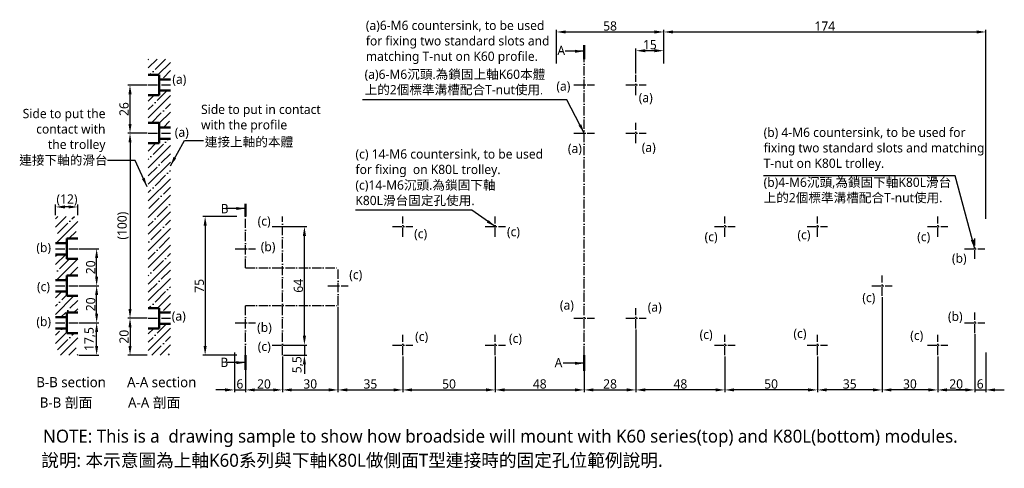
# Model space of a CAD drawing. Header units: millimetres. Extents: x 290 to 822, y 200 to 442.
import ezdxf

# ---------------------------------------------------------------- set-up
doc = ezdxf.new("R2010")
doc.units = ezdxf.units.MM
doc.linetypes.add('中心線5', pattern=[7.2, 5, -1, 0.2, -1])
doc.layers.get('Defpoints').update_dxf_attribs({"color": 1})
doc.layers.add('中心線', color=5, linetype='中心線5')
doc.layers.add('標註線', color=3, linetype='Continuous')
doc.styles.get("Standard").update_dxf_attribs({"font": 'msjh.ttf'})
doc.dimstyles.new('ISO-25', dxfattribs={"dimtxt": 5, "dimasz": 5, "dimexe": 1.25, "dimexo": 0.625, "dimtad": 1, "dimdec": 8, "dimtxsty": 'Standard', "dimcen": 2.5, "dimadec": 0, "dimazin": 0, "dimtfac": 1, "dimtdec": 8, "dimtmove": 0, "dimatfit": 3, "dimfxl": 0, "dimarcsym": 0})
pattern_1 = [(45, (51.322, 0), (-4.49013, 4.49013), []), (45, (55.8124, 0), (-4.49013, 4.49013), [7.9375, -1.5875, 0, -1.5875])]

# ---------------------------------------------------------------- blocks, each defined once
blk = doc.blocks.new('*D1')
at = {"layer": 'Defpoints', "color": 0}
for p in [(321.63, 278.39), (331.81, 278.39), (321.63, 260.89)]:
    blk.add_point(p, dxfattribs=at)
at = {"layer": '標註線', "color": 0, "lineweight": -2}
for p, q in [((322.25, 278.39), (333.06, 278.39)), ((331.81, 265.89), (331.81, 273.39)), ((322.25, 260.89), (333.06, 260.89))]:
    blk.add_line(p, q, dxfattribs=at)
at = {"layer": '標註線', "color": 0}
for points in [[(330.98, 273.39), (332.64, 273.39), (331.81, 278.39)], [(330.98, 265.89), (332.64, 265.89), (331.81, 260.89)]]:
    blk.add_solid(points, dxfattribs=at)
at = {"layer": '標註線', "color": 0, "insert": (328.17, 269.64), "char_height": 5, "attachment_point": 5, "rotation": 90}
blk.add_mtext('17,5', dxfattribs=at)
blk = doc.blocks.new('*D2')
at = {"layer": 'Defpoints', "color": 0}
for p in [(309.63, 341), (309.63, 335.89), (321.63, 335.89)]:
    blk.add_point(p, dxfattribs=at)
at = {"layer": '標註線', "color": 0, "lineweight": -2}
for p, q in [((309.63, 336.52), (309.63, 342.25)), ((316.63, 341), (314.63, 341)), ((321.63, 336.52), (321.63, 342.25))]:
    blk.add_line(p, q, dxfattribs=at)
at = {"layer": '標註線', "color": 0}
for points in [[(314.63, 341.84), (314.63, 340.17), (309.63, 341)], [(316.63, 341.84), (316.63, 340.17), (321.63, 341)]]:
    blk.add_solid(points, dxfattribs=at)
at = {"layer": '標註線', "color": 0, "insert": (315.77, 344.75), "char_height": 5, "attachment_point": 5}
blk.add_mtext('(12)', dxfattribs=at)
blk = doc.blocks.new('*D3')
at = {"layer": 'Defpoints', "color": 0}
for p in [(349.84, 406.89), (359.67, 406.89), (359.67, 380.89)]:
    blk.add_point(p, dxfattribs=at)
at = {"layer": '標註線', "color": 0, "lineweight": -2}
for p, q in [((359.04, 406.89), (348.59, 406.89)), ((349.84, 385.89), (349.84, 401.89)), ((359.04, 380.89), (348.59, 380.89))]:
    blk.add_line(p, q, dxfattribs=at)
at = {"layer": '標註線', "color": 0}
for points in [[(349.01, 401.89), (350.68, 401.89), (349.84, 406.89)], [(349.01, 385.89), (350.68, 385.89), (349.84, 380.89)]]:
    blk.add_solid(points, dxfattribs=at)
at = {"layer": '標註線', "color": 0, "insert": (346.64, 393.89), "char_height": 5, "attachment_point": 5, "rotation": 90}
blk.add_mtext('26', dxfattribs=at)
blk = doc.blocks.new('*D4')
at = {"layer": 'Defpoints', "color": 0}
for p in [(638.21, 435.54), (812.21, 435.54), (812.21, 333.89)]:
    blk.add_point(p, dxfattribs=at)
at = {"layer": '標註線', "color": 0, "lineweight": -2}
for p, q in [((638.21, 436.17), (638.21, 436.79)), ((812.21, 334.52), (812.21, 436.79)), ((643.21, 435.54), (807.21, 435.54))]:
    blk.add_line(p, q, dxfattribs=at)
at = {"layer": '標註線', "color": 0}
for points in [[(643.21, 436.38), (643.21, 434.71), (638.21, 435.54)], [(807.21, 436.38), (807.21, 434.71), (812.21, 435.54)]]:
    blk.add_solid(points, dxfattribs=at)
at = {"layer": '標註線', "color": 0, "insert": (725.21, 438.72), "char_height": 5, "attachment_point": 5}
blk.add_mtext('174', dxfattribs=at)
blk = doc.blocks.new('*D5')
at = {"layer": 'Defpoints', "color": 0}
for p in [(406.21, 262.89), (412.21, 260.89), (412.21, 242.14)]:
    blk.add_point(p, dxfattribs=at)
at = {"layer": '標註線', "color": 0, "lineweight": -2}
for p, q in [((406.21, 262.27), (406.21, 240.89)), ((412.21, 260.27), (412.21, 240.89)), ((401.21, 242.14), (396.21, 242.14)), ((406.21, 242.14), (412.21, 242.14)), ((417.21, 242.14), (422.21, 242.14))]:
    blk.add_line(p, q, dxfattribs=at)
at = {"layer": '標註線', "color": 0}
for points in [[(401.21, 242.98), (401.21, 241.31), (406.21, 242.14)], [(417.21, 242.98), (417.21, 241.31), (412.21, 242.14)]]:
    blk.add_solid(points, dxfattribs=at)
at = {"layer": '標註線', "color": 0, "insert": (409.21, 245.35), "char_height": 5, "attachment_point": 5}
blk.add_mtext('6', dxfattribs=at)
blk = doc.blocks.new('*D6')
at = {"layer": 'Defpoints', "color": 0}
for p in [(408.21, 335.89), (390.43, 260.89), (408.21, 260.89)]:
    blk.add_point(p, dxfattribs=at)
at = {"layer": '標註線', "color": 0, "lineweight": -2}
for p, q in [((407.59, 335.89), (389.18, 335.89)), ((390.43, 330.89), (390.43, 265.89)), ((407.59, 260.89), (389.18, 260.89))]:
    blk.add_line(p, q, dxfattribs=at)
at = {"layer": '標註線', "color": 0}
for points in [[(389.6, 330.89), (391.27, 330.89), (390.43, 335.89)], [(389.6, 265.89), (391.27, 265.89), (390.43, 260.89)]]:
    blk.add_solid(points, dxfattribs=at)
at = {"layer": '標註線', "color": 0, "insert": (387.27, 298.39), "char_height": 5, "attachment_point": 5, "rotation": 90}
blk.add_mtext('75', dxfattribs=at)
blk = doc.blocks.new('*D7')
at = {"layer": 'Defpoints', "color": 0}
for p in [(623.21, 425.42), (638.21, 417.89), (623.21, 412.39)]:
    blk.add_point(p, dxfattribs=at)
at = {"layer": '標註線', "color": 0, "lineweight": -2}
for p, q in [((623.21, 413.02), (623.21, 426.67)), ((638.21, 418.52), (638.21, 426.67)), ((633.21, 425.42), (628.21, 425.42))]:
    blk.add_line(p, q, dxfattribs=at)
at = {"layer": '標註線', "color": 0}
for points in [[(628.21, 426.26), (628.21, 424.59), (623.21, 425.42)], [(633.21, 426.26), (633.21, 424.59), (638.21, 425.42)]]:
    blk.add_solid(points, dxfattribs=at)
at = {"layer": '標註線', "color": 0, "insert": (630.71, 428.65), "char_height": 5, "attachment_point": 5}
blk.add_mtext('15', dxfattribs=at)
blk = doc.blocks.new('*D9')
at = {"layer": 'Defpoints', "color": 0}
for p in [(806.21, 272.89), (812.21, 262.89), (812.21, 242.14)]:
    blk.add_point(p, dxfattribs=at)
at = {"layer": '標註線', "color": 0, "lineweight": -2}
for p, q in [((806.21, 272.27), (806.21, 240.89)), ((812.21, 262.27), (812.21, 240.89)), ((801.21, 242.14), (796.21, 242.14)), ((806.21, 242.14), (812.21, 242.14)), ((817.21, 242.14), (822.21, 242.14))]:
    blk.add_line(p, q, dxfattribs=at)
at = {"layer": '標註線', "color": 0}
for points in [[(801.21, 242.98), (801.21, 241.31), (806.21, 242.14)], [(817.21, 242.98), (817.21, 241.31), (812.21, 242.14)]]:
    blk.add_solid(points, dxfattribs=at)
at = {"layer": '標註線', "color": 0, "insert": (809.21, 245.35), "char_height": 5, "attachment_point": 5}
blk.add_mtext('6', dxfattribs=at)
blk = doc.blocks.new('*D10')
at = {"layer": 'Defpoints', "color": 0}
for p in [(623.21, 275.39), (595.21, 260.89), (623.21, 242.14)]:
    blk.add_point(p, dxfattribs=at)
at = {"layer": '標註線', "color": 0, "lineweight": -2}
for p, q in [((623.21, 274.77), (623.21, 240.89)), ((595.21, 260.27), (595.21, 240.89)), ((600.21, 242.14), (618.21, 242.14))]:
    blk.add_line(p, q, dxfattribs=at)
at = {"layer": '標註線', "color": 0}
for points in [[(600.21, 242.98), (600.21, 241.31), (595.21, 242.14)], [(618.21, 242.98), (618.21, 241.31), (623.21, 242.14)]]:
    blk.add_solid(points, dxfattribs=at)
at = {"layer": '標註線', "color": 0, "insert": (609.21, 245.35), "char_height": 5, "attachment_point": 5}
blk.add_mtext('28', dxfattribs=at)
blk = doc.blocks.new('*D11')
at = {"layer": 'Defpoints', "color": 0}
for p in [(321.63, 298.39), (331.81, 298.39), (322.25, 278.39)]:
    blk.add_point(p, dxfattribs=at)
at = {"layer": '標註線', "color": 0, "lineweight": -2}
for p, q in [((322.25, 298.39), (333.06, 298.39)), ((331.81, 283.39), (331.81, 293.39)), ((322.88, 278.39), (333.06, 278.39))]:
    blk.add_line(p, q, dxfattribs=at)
at = {"layer": '標註線', "color": 0}
for points in [[(330.98, 293.39), (332.64, 293.39), (331.81, 298.39)], [(330.98, 283.39), (332.64, 283.39), (331.81, 278.39)]]:
    blk.add_solid(points, dxfattribs=at)
at = {"layer": '標註線', "color": 0, "insert": (328.6, 288.39), "char_height": 5, "attachment_point": 5, "rotation": 90}
blk.add_mtext('20', dxfattribs=at)
blk = doc.blocks.new('*D12')
at = {"layer": 'Defpoints', "color": 0}
for p in [(321.63, 318.39), (331.81, 318.39), (322.25, 298.39)]:
    blk.add_point(p, dxfattribs=at)
at = {"layer": '標註線', "color": 0, "lineweight": -2}
for p, q in [((322.25, 318.39), (333.06, 318.39)), ((331.81, 303.39), (331.81, 313.39)), ((322.88, 298.39), (333.06, 298.39))]:
    blk.add_line(p, q, dxfattribs=at)
at = {"layer": '標註線', "color": 0}
for points in [[(330.98, 313.39), (332.64, 313.39), (331.81, 318.39)], [(330.98, 303.39), (332.64, 303.39), (331.81, 298.39)]]:
    blk.add_solid(points, dxfattribs=at)
at = {"layer": '標註線', "color": 0, "insert": (328.6, 308.39), "char_height": 5, "attachment_point": 5, "rotation": 90}
blk.add_mtext('20', dxfattribs=at)
blk = doc.blocks.new('*D14')
at = {"layer": 'Defpoints', "color": 0}
for p in [(359.67, 380.89), (349.84, 280.89), (359.67, 280.89)]:
    blk.add_point(p, dxfattribs=at)
at = {"layer": '標註線', "color": 0, "lineweight": -2}
for p, q in [((359.04, 380.89), (348.59, 380.89)), ((349.84, 375.89), (349.84, 285.89)), ((359.04, 280.89), (348.59, 280.89))]:
    blk.add_line(p, q, dxfattribs=at)
at = {"layer": '標註線', "color": 0}
for points in [[(349.01, 375.89), (350.68, 375.89), (349.84, 380.89)], [(349.01, 285.89), (350.68, 285.89), (349.84, 280.89)]]:
    blk.add_solid(points, dxfattribs=at)
at = {"layer": '標註線', "color": 0, "insert": (346.1, 330.89), "char_height": 5, "attachment_point": 5, "rotation": 90}
blk.add_mtext('(100)', dxfattribs=at)
blk = doc.blocks.new('*D15')
at = {"layer": 'Defpoints', "color": 0}
for p in [(359.67, 280.89), (349.84, 260.89), (359.67, 260.89)]:
    blk.add_point(p, dxfattribs=at)
at = {"layer": '標註線', "color": 0, "lineweight": -2}
for p, q in [((359.04, 280.89), (348.59, 280.89)), ((349.84, 275.89), (349.84, 265.89)), ((359.04, 260.89), (348.59, 260.89))]:
    blk.add_line(p, q, dxfattribs=at)
at = {"layer": '標註線', "color": 0}
for points in [[(349.01, 275.89), (350.68, 275.89), (349.84, 280.89)], [(349.01, 265.89), (350.68, 265.89), (349.84, 260.89)]]:
    blk.add_solid(points, dxfattribs=at)
at = {"layer": '標註線', "color": 0, "insert": (346.64, 270.89), "char_height": 5, "attachment_point": 5, "rotation": 90}
blk.add_mtext('20', dxfattribs=at)
blk = doc.blocks.new('*D16')
at = {"layer": 'Defpoints', "color": 0}
for p in [(412.21, 260.89), (432.21, 260.89), (432.21, 242.14)]:
    blk.add_point(p, dxfattribs=at)
at = {"layer": '標註線', "color": 0, "lineweight": -2}
for p, q in [((412.21, 260.27), (412.21, 240.89)), ((432.21, 260.27), (432.21, 240.89)), ((417.21, 242.14), (427.21, 242.14))]:
    blk.add_line(p, q, dxfattribs=at)
at = {"layer": '標註線', "color": 0}
for points in [[(417.21, 242.98), (417.21, 241.31), (412.21, 242.14)], [(427.21, 242.98), (427.21, 241.31), (432.21, 242.14)]]:
    blk.add_solid(points, dxfattribs=at)
at = {"layer": '標註線', "color": 0, "insert": (422.21, 245.35), "char_height": 5, "attachment_point": 5}
blk.add_mtext('20', dxfattribs=at)
blk = doc.blocks.new('*D17')
at = {"layer": 'Defpoints', "color": 0}
for p in [(462.21, 287.74), (432.21, 260.89), (462.21, 242.14)]:
    blk.add_point(p, dxfattribs=at)
at = {"layer": '標註線', "color": 0, "lineweight": -2}
for p, q in [((462.21, 287.11), (462.21, 240.89)), ((432.21, 260.27), (432.21, 240.89)), ((437.21, 242.14), (457.21, 242.14))]:
    blk.add_line(p, q, dxfattribs=at)
at = {"layer": '標註線', "color": 0}
for points in [[(437.21, 242.98), (437.21, 241.31), (432.21, 242.14)], [(457.21, 242.98), (457.21, 241.31), (462.21, 242.14)]]:
    blk.add_solid(points, dxfattribs=at)
at = {"layer": '標註線', "color": 0, "insert": (447.21, 245.35), "char_height": 5, "attachment_point": 5}
blk.add_mtext('30', dxfattribs=at)
blk = doc.blocks.new('*D18')
at = {"layer": 'Defpoints', "color": 0}
for p in [(462.21, 287.74), (497.21, 260.89), (497.21, 242.14)]:
    blk.add_point(p, dxfattribs=at)
at = {"layer": '標註線', "color": 0, "lineweight": -2}
for p, q in [((462.21, 287.11), (462.21, 240.89)), ((497.21, 260.27), (497.21, 240.89)), ((467.21, 242.14), (492.21, 242.14))]:
    blk.add_line(p, q, dxfattribs=at)
at = {"layer": '標註線', "color": 0}
for points in [[(467.21, 242.98), (467.21, 241.31), (462.21, 242.14)], [(492.21, 242.98), (492.21, 241.31), (497.21, 242.14)]]:
    blk.add_solid(points, dxfattribs=at)
at = {"layer": '標註線', "color": 0, "insert": (479.71, 245.35), "char_height": 5, "attachment_point": 5}
blk.add_mtext('35', dxfattribs=at)
blk = doc.blocks.new('*D20')
at = {"layer": 'Defpoints', "color": 0}
for p in [(756.21, 292.89), (786.21, 260.89), (756.21, 242.14)]:
    blk.add_point(p, dxfattribs=at)
at = {"layer": '標註線', "color": 0, "lineweight": -2}
for p, q in [((756.21, 292.27), (756.21, 240.89)), ((786.21, 260.27), (786.21, 240.89)), ((781.21, 242.14), (761.21, 242.14))]:
    blk.add_line(p, q, dxfattribs=at)
at = {"layer": '標註線', "color": 0}
for points in [[(761.21, 242.98), (761.21, 241.31), (756.21, 242.14)], [(781.21, 242.98), (781.21, 241.31), (786.21, 242.14)]]:
    blk.add_solid(points, dxfattribs=at)
at = {"layer": '標註線', "color": 0, "insert": (771.21, 245.35), "char_height": 5, "attachment_point": 5}
blk.add_mtext('30', dxfattribs=at)
blk = doc.blocks.new('*D21')
at = {"layer": 'Defpoints', "color": 0}
for p in [(756.21, 292.89), (721.21, 260.89), (721.21, 242.14)]:
    blk.add_point(p, dxfattribs=at)
at = {"layer": '標註線', "color": 0, "lineweight": -2}
for p, q in [((756.21, 292.27), (756.21, 240.89)), ((721.21, 260.27), (721.21, 240.89)), ((751.21, 242.14), (726.21, 242.14))]:
    blk.add_line(p, q, dxfattribs=at)
at = {"layer": '標註線', "color": 0}
for points in [[(726.21, 242.98), (726.21, 241.31), (721.21, 242.14)], [(751.21, 242.98), (751.21, 241.31), (756.21, 242.14)]]:
    blk.add_solid(points, dxfattribs=at)
at = {"layer": '標註線', "color": 0, "insert": (738.71, 245.35), "char_height": 5, "attachment_point": 5}
blk.add_mtext('35', dxfattribs=at)
blk = doc.blocks.new('*D22')
at = {"layer": 'Defpoints', "color": 0}
for p in [(432.21, 330.39), (444.06, 330.39), (432.21, 266.39)]:
    blk.add_point(p, dxfattribs=at)
at = {"layer": '標註線', "color": 0, "lineweight": -2}
for p, q in [((432.84, 330.39), (445.31, 330.39)), ((444.06, 271.39), (444.06, 325.39)), ((432.84, 266.39), (445.31, 266.39))]:
    blk.add_line(p, q, dxfattribs=at)
at = {"layer": '標註線', "color": 0}
for points in [[(443.23, 325.39), (444.9, 325.39), (444.06, 330.39)], [(443.23, 271.39), (444.9, 271.39), (444.06, 266.39)]]:
    blk.add_solid(points, dxfattribs=at)
at = {"layer": '標註線', "color": 0, "insert": (440.85, 298.39), "char_height": 5, "attachment_point": 5, "rotation": 90}
blk.add_mtext('64', dxfattribs=at)
blk = doc.blocks.new('*D23')
at = {"layer": 'Defpoints', "color": 0}
for p in [(497.21, 260.89), (547.21, 260.89), (547.21, 242.14)]:
    blk.add_point(p, dxfattribs=at)
at = {"layer": '標註線', "color": 0, "lineweight": -2}
for p, q in [((497.21, 260.27), (497.21, 240.89)), ((547.21, 260.27), (547.21, 240.89)), ((502.21, 242.14), (542.21, 242.14))]:
    blk.add_line(p, q, dxfattribs=at)
at = {"layer": '標註線', "color": 0}
for points in [[(502.21, 242.98), (502.21, 241.31), (497.21, 242.14)], [(542.21, 242.98), (542.21, 241.31), (547.21, 242.14)]]:
    blk.add_solid(points, dxfattribs=at)
at = {"layer": '標註線', "color": 0, "insert": (522.21, 245.35), "char_height": 5, "attachment_point": 5}
blk.add_mtext('50', dxfattribs=at)
blk = doc.blocks.new('*D24')
at = {"layer": 'Defpoints', "color": 0}
for p in [(547.21, 260.89), (595.21, 260.89), (595.21, 242.14)]:
    blk.add_point(p, dxfattribs=at)
at = {"layer": '標註線', "color": 0, "lineweight": -2}
for p, q in [((547.21, 260.27), (547.21, 240.89)), ((595.21, 260.27), (595.21, 240.89)), ((552.21, 242.14), (590.21, 242.14))]:
    blk.add_line(p, q, dxfattribs=at)
at = {"layer": '標註線', "color": 0}
for points in [[(552.21, 242.98), (552.21, 241.31), (547.21, 242.14)], [(590.21, 242.98), (590.21, 241.31), (595.21, 242.14)]]:
    blk.add_solid(points, dxfattribs=at)
at = {"layer": '標註線', "color": 0, "insert": (571.21, 245.35), "char_height": 5, "attachment_point": 5}
blk.add_mtext('48', dxfattribs=at)
blk = doc.blocks.new('*D25')
at = {"layer": 'Defpoints', "color": 0}
for p in [(671.21, 260.89), (721.21, 260.89), (671.21, 242.14)]:
    blk.add_point(p, dxfattribs=at)
at = {"layer": '標註線', "color": 0, "lineweight": -2}
for p, q in [((671.21, 260.27), (671.21, 240.89)), ((721.21, 260.27), (721.21, 240.89)), ((716.21, 242.14), (676.21, 242.14))]:
    blk.add_line(p, q, dxfattribs=at)
at = {"layer": '標註線', "color": 0}
for points in [[(676.21, 242.98), (676.21, 241.31), (671.21, 242.14)], [(716.21, 242.98), (716.21, 241.31), (721.21, 242.14)]]:
    blk.add_solid(points, dxfattribs=at)
at = {"layer": '標註線', "color": 0, "insert": (696.21, 245.35), "char_height": 5, "attachment_point": 5}
blk.add_mtext('50', dxfattribs=at)
blk = doc.blocks.new('*D26')
at = {"layer": 'Defpoints', "color": 0}
for p in [(623.21, 275.39), (671.21, 260.89), (623.21, 242.14)]:
    blk.add_point(p, dxfattribs=at)
at = {"layer": '標註線', "color": 0, "lineweight": -2}
for p, q in [((623.21, 274.77), (623.21, 240.89)), ((671.21, 260.27), (671.21, 240.89)), ((666.21, 242.14), (628.21, 242.14))]:
    blk.add_line(p, q, dxfattribs=at)
at = {"layer": '標註線', "color": 0}
for points in [[(628.21, 242.98), (628.21, 241.31), (623.21, 242.14)], [(666.21, 242.98), (666.21, 241.31), (671.21, 242.14)]]:
    blk.add_solid(points, dxfattribs=at)
at = {"layer": '標註線', "color": 0, "insert": (647.21, 245.35), "char_height": 5, "attachment_point": 5}
blk.add_mtext('48', dxfattribs=at)
blk = doc.blocks.new('*D27')
at = {"layer": 'Defpoints', "color": 0}
for p in [(432.21, 266.39), (432.21, 260.89), (444.06, 260.89)]:
    blk.add_point(p, dxfattribs=at)
at = {"layer": '標註線', "color": 0, "lineweight": -2}
for p, q in [((444.06, 271.39), (444.06, 276.39)), ((432.84, 266.39), (445.31, 266.39)), ((444.06, 266.39), (444.06, 260.89)), ((432.84, 260.89), (445.31, 260.89)), ((444.06, 255.89), (444.06, 250.89))]:
    blk.add_line(p, q, dxfattribs=at)
at = {"layer": '標註線', "color": 0}
for points in [[(443.23, 271.39), (444.9, 271.39), (444.06, 266.39)], [(443.23, 255.89), (444.9, 255.89), (444.06, 260.89)]]:
    blk.add_solid(points, dxfattribs=at)
at = {"layer": '標註線', "color": 0, "insert": (440.42, 255.76), "char_height": 5, "attachment_point": 5, "rotation": 90}
blk.add_mtext('5,5', dxfattribs=at)
blk = doc.blocks.new('*D28')
at = {"layer": 'Defpoints', "color": 0}
for p in [(638.21, 435.54), (580.21, 417.89), (638.21, 417.89)]:
    blk.add_point(p, dxfattribs=at)
at = {"layer": '標註線', "color": 0, "lineweight": -2}
for p, q in [((580.21, 418.52), (580.21, 436.79)), ((638.21, 418.52), (638.21, 436.79)), ((585.21, 435.54), (633.21, 435.54))]:
    blk.add_line(p, q, dxfattribs=at)
at = {"layer": '標註線', "color": 0}
for points in [[(585.21, 436.38), (585.21, 434.71), (580.21, 435.54)], [(633.21, 436.38), (633.21, 434.71), (638.21, 435.54)]]:
    blk.add_solid(points, dxfattribs=at)
at = {"layer": '標註線', "color": 0, "insert": (609.21, 438.75), "char_height": 5, "attachment_point": 5}
blk.add_mtext('58', dxfattribs=at)
blk = doc.blocks.new('*D42')
at = {"layer": 'Defpoints', "color": 0}
for p in [(806.21, 272.89), (786.21, 260.89), (806.21, 242.14)]:
    blk.add_point(p, dxfattribs=at)
at = {"layer": '標註線', "color": 0, "lineweight": -2}
for p, q in [((806.21, 272.27), (806.21, 240.89)), ((786.21, 260.27), (786.21, 240.89)), ((791.21, 242.14), (801.21, 242.14))]:
    blk.add_line(p, q, dxfattribs=at)
at = {"layer": '標註線', "color": 0}
for points in [[(791.21, 242.98), (791.21, 241.31), (786.21, 242.14)], [(801.21, 242.98), (801.21, 241.31), (806.21, 242.14)]]:
    blk.add_solid(points, dxfattribs=at)
at = {"layer": '標註線', "color": 0, "insert": (796.21, 245.35), "char_height": 5, "attachment_point": 5}
blk.add_mtext('20', dxfattribs=at)

msp = doc.modelspace()

# ---------------------------------------------------------------- hatches: boundary and pattern name
h = msp.add_hatch()
h.set_pattern_fill('ANSI35', color=256, style=0)
h.set_pattern_definition(pattern_1)
h.paths.add_polyline_path([(359.66721187, 260.89464349), (371.66721187, 260.89464349), (371.66721187, 277.89464349), (365.66721187, 277.89464349), (365.66721187, 275.39464349), (359.66721187, 275.39464349)])
h.paths.add_polyline_path([(371.66721187, 377.89464349), (365.66721187, 377.89464349), (365.66721187, 375.39464349), (359.66721187, 375.39464349), (359.66721187, 286.39464349), (365.66721187, 286.39464349), (365.66721187, 283.89464349), (371.66721187, 283.89464349)])
h.paths.add_polyline_path([(359.66721187, 386.39464349), (365.66721187, 386.39464349), (365.66721187, 383.89464349), (371.66721187, 383.89464349), (371.66721187, 403.89464349), (365.66721187, 403.89464349), (365.66721187, 401.39464349), (359.66721187, 401.39464349)])
h.paths.add_polyline_path([(371.66721187, 420.89464349), (359.66721187, 420.89464349), (359.66721187, 412.39464349), (365.66721187, 412.39464349), (365.66721187, 409.89464349), (371.66721187, 409.89464349)])
h = msp.add_hatch()
h.set_pattern_fill('ANSI35', color=256, style=0)
h.set_pattern_definition(pattern_1)
h.paths.add_polyline_path([(315.62620014, 272.89464349), (315.62620014, 275.39464349), (309.62620014, 275.39464349), (309.62620014, 260.89464349), (321.62620014, 260.89464349), (321.62620014, 272.89464349)])
h.paths.add_polyline_path([(321.62620014, 335.89464349), (309.62620014, 335.89464349), (309.62620014, 321.39464349), (315.62620014, 321.39464349), (315.62620014, 323.89464349), (321.62620014, 323.89464349)])
h = msp.add_hatch()
h.set_pattern_fill('ANSI35', color=256, style=0)
h.set_pattern_definition([(45, (80.5406, 0), (-4.49013, 4.49013), []), (45, (85.031, 0), (-4.49013, 4.49013), [7.9375, -1.5875, 0, -1.5875])])
h.paths.add_polyline_path([(321.62620014, 303.89464349), (321.62620014, 312.89464349), (315.62620014, 312.89464349), (315.62620014, 315.39464349), (309.62620014, 315.39464349), (309.62620014, 301.39464349), (315.62620014, 301.39464349), (315.62620014, 303.89464349)])
h.paths.add_polyline_path([(315.62620014, 292.89464349), (315.62620014, 295.39464349), (309.62620014, 295.39464349), (309.62620014, 281.39464349), (315.62620014, 281.39464349), (315.62620014, 283.89464349), (321.62620014, 283.89464349), (321.62620014, 292.89464349)])

# ---------------------------------------------------------------- linework, layer by layer
at = {"lineweight": 50}
for p, q in [((365.66721187, 412.39464349), (359.66721187, 412.39464349)), ((365.66721187, 412.39464349), (365.66721187, 401.39464349)), ((371.66721187, 409.89464349), (365.66721187, 409.89464349)), ((365.66721187, 401.39464349), (359.66721187, 401.39464349)), ((371.66721187, 403.89464349), (365.66721187, 403.89464349)), ((365.66721187, 386.39464349), (359.66721187, 386.39464349)), ((365.66721187, 386.39464349), (365.66721187, 375.39464349)), ((371.66721187, 383.89464349), (365.66721187, 383.89464349)), ((371.66721187, 377.89464349), (365.66721187, 377.89464349)), ((365.66721187, 375.39464349), (359.66721187, 375.39464349)), ((309.62620014, 321.39464349), (315.62620014, 321.39464349)), ((315.62620014, 323.89464349), (315.62620014, 312.89464349)), ((315.62620014, 323.89464349), (321.62620014, 323.89464349)), ((309.62620014, 315.39464349), (315.62620014, 315.39464349)), ((315.62620014, 312.89464349), (321.62620014, 312.89464349)), ((315.62620014, 303.89464349), (315.62620014, 292.89464349)), ((315.62620014, 303.89464349), (321.62620014, 303.89464349)), ((309.62620014, 301.39464349), (315.62620014, 301.39464349)), ((309.62620014, 295.39464349), (315.62620014, 295.39464349)), ((315.62620014, 292.89464349), (321.62620014, 292.89464349)), ((315.62620014, 283.89464349), (315.62620014, 272.89464349)), ((315.62620014, 283.89464349), (321.62620014, 283.89464349)), ((365.66721187, 286.39464349), (359.66721187, 286.39464349)), ((365.66721187, 286.39464349), (365.66721187, 275.39464349)), ((371.66721187, 283.89464349), (365.66721187, 283.89464349)), ((309.62620014, 281.39464349), (315.62620014, 281.39464349)), ((371.66721187, 277.89464349), (365.66721187, 277.89464349)), ((309.62620014, 275.39464349), (315.62620014, 275.39464349)), ((315.62620014, 272.89464349), (321.62620014, 272.89464349)), ((365.66721187, 275.39464349), (359.66721187, 275.39464349))]:
    msp.add_line(p, q, dxfattribs=at)
at = {"layer": '中心線'}
for p, q in [((595.21429808, 260.89464349), (595.21429808, 420.89464349)), ((623.21429808, 401.39464349), (623.21429808, 412.39464349)), ((359.66721187, 406.89464349), (371.66721187, 406.89464349)), ((589.71429808, 406.89464349), (600.71429808, 406.89464349)), ((617.71429808, 406.89464349), (628.71429808, 406.89464349)), ((623.21429808, 375.39464349), (623.21429808, 386.39464349)), ((359.66721187, 380.89464349), (371.66721187, 380.89464349)), ((589.71429808, 380.89464349), (600.71429808, 380.89464349)), ((617.71429808, 380.89464349), (628.71429808, 380.89464349)), ((412.21429808, 308.06998201), (412.21429808, 335.89464349)), ((432.21429808, 260.89464349), (432.21429808, 335.89464349)), ((497.21429808, 324.89464349), (497.21429808, 335.89464349)), ((547.21429808, 324.89464349), (547.21429808, 335.89464349)), ((671.21429808, 324.89464349), (671.21429808, 335.89464349)), ((721.21429808, 324.89464349), (721.21429808, 335.89464349)), ((786.21429808, 324.89464349), (786.21429808, 335.89464349)), ((426.71429808, 330.39464349), (437.71429808, 330.39464349)), ((491.71429808, 330.39464349), (502.71429808, 330.39464349)), ((541.71429808, 330.39464349), (552.71429808, 330.39464349)), ((665.71429808, 330.39464349), (676.71429808, 330.39464349)), ((715.71429808, 330.39464349), (726.71429808, 330.39464349)), ((780.71429808, 330.39464349), (791.71429808, 330.39464349)), ((806.21429808, 312.89464349), (806.21429808, 323.89464349)), ((309.62620014, 318.39464349), (321.62620014, 318.39464349)), ((406.71102133, 318.39464349), (417.71102133, 318.39464349)), ((800.71429808, 318.39464349), (811.71429808, 318.39464349)), ((412.21429808, 308.06998201), (462.21429808, 308.06998201)), ((462.21429808, 287.73934437), (462.21429808, 308.06998201)), ((756.21429808, 292.89464349), (756.21429808, 303.89464349)), ((309.62620014, 298.39464349), (321.62620014, 298.39464349)), ((456.71102133, 298.39464349), (467.71102133, 298.39464349)), ((750.71429808, 298.39464349), (761.71429808, 298.39464349)), ((412.21429808, 287.73934437), (462.21429808, 287.73934437)), ((412.21429808, 260.89464349), (412.21429808, 287.73934437)), ((623.21429808, 275.39464349), (623.21429808, 286.39464349)), ((806.21429808, 272.89464349), (806.21429808, 283.89464349)), ((309.62620014, 278.39464349), (321.62620014, 278.39464349)), ((359.66721187, 280.89464349), (371.66721187, 280.89464349)), ((406.71102133, 278.39464349), (417.71102133, 278.39464349)), ((589.71429808, 280.89464349), (600.71429808, 280.89464349)), ((617.71429808, 280.89464349), (628.71429808, 280.89464349)), ((800.71429808, 278.39464349), (811.71429808, 278.39464349)), ((497.21429808, 260.89464349), (497.21429808, 271.89464349)), ((547.21429808, 260.89464349), (547.21429808, 271.89464349)), ((671.21429808, 260.89464349), (671.21429808, 271.89464349)), ((721.21429808, 260.89464349), (721.21429808, 271.89464349)), ((786.21429808, 260.89464349), (786.21429808, 271.89464349)), ((426.71429808, 266.39464349), (437.71429808, 266.39464349)), ((491.71429808, 266.39464349), (502.71429808, 266.39464349)), ((541.71429808, 266.39464349), (552.71429808, 266.39464349)), ((665.71429808, 266.39464349), (676.71429808, 266.39464349)), ((715.71429808, 266.39464349), (726.71429808, 266.39464349)), ((780.71429808, 266.39464349), (791.71429808, 266.39464349))]:
    msp.add_line(p, q, dxfattribs=at)
at = {"layer": '標註線', "lineweight": 50}
for p, q in [((595.21429808, 420.89464349), (595.21429808, 428.47479445)), ((412.21429808, 335.89464349), (412.21429808, 342.70903293)), ((412.21429808, 252.95507238), (412.21429808, 260.89464349)), ((595.21429808, 260.89464349), (595.21429808, 252.54245231))]:
    msp.add_line(p, q, dxfattribs=at)

# ---------------------------------------------------------------- texts
for s, insert, char_height, attachment_point in [('(a)6-M6 countersink, to be used\\Pfor fixing two standard slots and \\Pmatching T-nut on K60 profile.', (477.25006803, 441.59982227), 5, 1), ('Side to put the\\Pcontact with\\Pthe trolley', (336.58515729, 370.62177192), 5, 9), ('Side to put in contact\\Pwith the profile', (388.22389457, 396.22535082), 5, 1), ('(b) 4-M6 countersink, to be used for \\Pfixing two standard slots and matching  \\PT-nut on K80L trolley.', (692.17438732, 383.7979664), 5, 1), ('(c) 14-M6 countersink, to be used\\Pfor fixing  on K80L trolley.', (471.65990578, 372.11231426), 5, 1), ('B-B section', (299.21319428, 249.09333575), 5.5, 1), ('A-A section', (348.24748966, 249.09333575), 5.5, 1), ('NOTE: This is a  drawing sample to show how broadside will mount with K60 series(top) and K80L(bottom) modules.', (302.83513887, 220.65645562), 7, 1)]:
    msp.add_mtext(s, dxfattribs=dict(insert=insert, char_height=char_height, attachment_point=attachment_point))
at = {"layer": '標註線', "lineweight": 50, "char_height": 5, "attachment_point": 1}
for s, insert, width in [('A', (580.73533239, 428.08112021), 1.953992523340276e-14), ('B', (398.81532652, 342.58154042), 1.77635683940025e-15), ('B', (398.65670188, 259.54062065), 1.77635683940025e-15), ('A', (579.24891749, 259.4113865), 1.953992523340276e-14)]:
    msp.add_mtext(s, dxfattribs=dict(at, insert=insert, width=width))
at = {"layer": '標註線'}
for s, insert, char_height, attachment_point in [('{\\H1.25x;(a)6-M6沉頭.為鎖固上軸K60本體\\P上的2個標準溝槽配合T-nut使用}.', (476.58563113, 415.19627316), 4, 1), ('(a)', (372.70277761, 412.52260047), 5, 1), ('(a)', (580.21429808, 408.79907599), 5, 1), ('(a)', (624.71159249, 402.6155883), 5, 1), ('(a)', (374.02077546, 383.89464349), 5, 1), ('連接上軸的本體', (390.23383447, 378.69423221), 5, 1), ('(a)', (586.41778936, 375.12362139), 5, 1), ('(a)', (626.32950205, 375.6626794), 5, 1), ('連接下軸的滑台', (337.73393834, 363.19335797), 5, 9), ('(b)4-M6沉頭,為鎖固下軸K80L滑台\\P上的2個標準溝槽配合T-nut使用.', (692.17438732, 356.84041899), 5, 1), ('(c)14-M6沉頭.為鎖固下軸\\PK80L滑台固定孔使用.', (471.61085962, 355.34024519), 5, 1), ('(c)', (418.79471627, 335.89464349), 5, 1), ('(c)', (553.50068232, 330.15194728), 5, 1), ('(c)', (503.34548424, 329.07383023), 5, 1), ('(c)', (660.28271362, 327.45665619), 5, 1), ('(c)', (710.44118689, 328.53477222), 5, 1), ('(c)', (775.15757106, 327.45665619), 5, 1), ('(b)', (299.25020043, 321.59803895), 5, 1), ('(b)', (420.48603195, 322.07582937), 5, 1), ('(b)', (793.92388865, 315.81302419), 5, 1), ('(c)', (468.29077699, 306.97244551), 5, 1), ('(c)', (299.57732292, 300.50374729), 5, 1), ('(c)', (745.49589413, 294.57410709), 5, 1), ('(a)', (582.1066406, 290.49148656), 5, 1), ('(a)', (629.56532118, 289.41337052), 5, 1), ('(b)', (299.25020043, 281.59803895), 5, 1), ('(a)', (372.4028659, 284.56184737), 5, 1), ('(b)', (791.77211839, 284.38446221), 5, 1), ('(b)', (418.53379444, 278.44448778), 5, 1), ('(c)', (503.88478742, 273.55083839), 5, 1), ('(c)', (554.5792887, 272.47272135), 5, 1), ('(c)', (657.58619768, 274.62895442), 5, 1), ('(c)', (708.28397414, 275.16801244), 5, 1), ('(c)', (771.38244874, 274.08989641), 5, 1), ('(c)', (418.86812238, 268.17001157), 5, 1), ('B-B 剖面', (301.06047191, 238.0960466), 5.5, 1), ('A-A 剖面', (348.78648306, 238.0960466), 5.5, 1), ('{\\H0.93333x;說明: 本示意圖為上軸K60系列與下軸K80L做側面T型連接時的固定孔位範例說明}.', (301.83817129, 208.11725602), 7.5, 1)]:
    msp.add_mtext(s, dxfattribs=dict(at, insert=insert, char_height=char_height, attachment_point=attachment_point))

# ---------------------------------------------------------------- dimensions: what is measured, and where the dimension line sits
for base, p1, p2, picture, middle in [((638.2142980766, 435.542855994), (580.2142980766, 417.8946434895), (638.2142980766, 417.8946434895), '*D28', (609.2142980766, 438.7517811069)), ((812.2142980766, 435.542855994), (638.2142980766, 435.542855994), (812.2142980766, 333.8946434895), '*D4', (725.2142980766, 438.7243440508)), ((623.2142980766, 425.4232322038), (638.2142980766, 417.8946434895), (623.2142980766, 412.3946434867), '*D7', (630.7142980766, 428.6466828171)), ((623.2142980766, 242.1420608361), (595.2142980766, 260.8946434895), (623.2142980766, 275.3946434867), '*D10', (609.2142980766, 245.3509859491)), ((623.2142980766, 242.1420608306), (671.2142980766, 260.8946434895), (623.2142980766, 275.3946434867), '*D26', (647.2142980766, 245.3509859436)), ((806.2142980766, 242.1420608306), (786.2142980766, 260.8946434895), (806.2142980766, 272.8946434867), '*D42', (796.2142980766, 245.3509859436)), ((812.2142980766, 242.1420608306), (806.2142980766, 272.8946434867), (812.2142980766, 262.8946434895), '*D9', (809.2142980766, 245.3509859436)), ((412.2142980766, 242.1420608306), (406.2142980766, 262.8946434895), (412.2142980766, 260.8946434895), '*D5', (409.2142980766, 245.3509859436)), ((432.2142980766, 242.1420608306), (412.2142980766, 260.8946434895), (432.2142980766, 260.8946434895), '*D16', (422.2142980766, 245.3509859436)), ((547.2142980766, 242.1420608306), (497.2142980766, 260.8946434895), (547.2142980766, 260.8946434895), '*D23', (522.2142980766, 245.3509859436)), ((671.2142980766, 242.1420608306), (721.2142980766, 260.8946434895), (671.2142980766, 260.8946434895), '*D25', (696.2142980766, 245.3509859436))]:
    dim = msp.add_linear_dim(base=base, p1=p1, p2=p2, dimstyle='ISO-25', dxfattribs=at)
    dim.commit()
    dim.dimension.update_dxf_attribs({"geometry": picture, "text_midpoint": middle})
for base, p1, p2, picture, middle in [((349.8449268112, 406.8946434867), (359.6672118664, 380.8946434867), (359.6672118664, 406.8946434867), '*D3', (346.6360016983, 393.8946434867)), ((390.4346676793, 260.8946434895), (408.2142980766, 335.8946434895), (408.2142980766, 260.8946434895), '*D6', (387.2677051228, 298.3946434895)), ((444.06375766, 330.3946434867), (432.2142980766, 266.3946434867), (432.2142980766, 330.3946434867), '*D22', (440.854832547, 298.3946434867)), ((331.8100602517, 318.3946434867), (322.2512001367, 298.3946434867), (321.6262001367, 318.3946434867), '*D12', (328.6011351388, 308.3946434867)), ((331.8100602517, 298.3946434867), (322.2512001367, 278.3946434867), (321.6262001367, 298.3946434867), '*D11', (328.6011351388, 288.3946434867)), ((331.8100602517, 278.3946434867), (321.6262001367, 260.8946434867), (321.6262001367, 278.3946434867), '*D1', (328.1669840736, 269.6446434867)), ((349.8449268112, 260.8946434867), (359.6672118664, 280.8946434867), (359.6672118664, 260.8946434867), '*D15', (346.6360016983, 270.8946434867))]:
    dim = msp.add_linear_dim(base=base, p1=p1, p2=p2, angle=90, dimstyle='ISO-25', dxfattribs=at)
    dim.commit()
    dim.dimension.update_dxf_attribs({"geometry": picture, "text_midpoint": middle})
dim = msp.add_linear_dim(base=(349.84492681, 280.89464349), p1=(359.66721187, 380.89464349), p2=(359.66721187, 280.89464349), angle=90, text='(100)', dimstyle='ISO-25', dxfattribs=at)
dim.commit()
dim.dimension.update_dxf_attribs({"geometry": '*D14', "text_midpoint": (346.0953303, 330.89464349)})
dim = msp.add_linear_dim(base=(309.62620014, 341.00464142), p1=(321.62620014, 335.89464349), p2=(309.62620014, 335.89464349), angle=180, text='(12)', dimstyle='ISO-25', dxfattribs=at)
dim.commit()
dim.dimension.update_dxf_attribs({"geometry": '*D2', "text_midpoint": (315.7730221, 341.00464142), "dimtype": 160})
for base, p1, p2, picture, middle in [((721.2142980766, 242.1420608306), (756.2142980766, 292.8946434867), (721.2142980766, 260.8946434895), '*D21', (738.7142980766, 245.3509859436)), ((756.2142980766, 242.1420608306), (786.2142980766, 260.8946434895), (756.2142980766, 292.8946434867), '*D20', (771.2142980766, 245.3509859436)), ((462.214298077, 242.1420608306), (432.2142980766, 260.8946434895), (462.214298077, 287.7393443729), '*D17', (447.2142980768, 245.3509859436)), ((497.2142980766, 242.1420608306), (462.2142980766, 287.7393443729), (497.2142980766, 260.8946434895), '*D18', (479.7142980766, 245.3509859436)), ((595.2142980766, 242.1420608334), (547.2142980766, 260.8946434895), (595.2142980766, 260.8946434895), '*D24', (571.2142980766, 245.3509859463))]:
    dim = msp.add_linear_dim(base=base, p1=p1, p2=p2, dimstyle='ISO-25', override={"dimtmove": 1}, dxfattribs=at)
    dim.commit()
    dim.dimension.update_dxf_attribs({"geometry": picture, "text_midpoint": middle})
dim = msp.add_linear_dim(base=(444.06375766, 260.8946434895), p1=(432.2142980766, 266.3946434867), p2=(432.2142980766, 260.8946434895), angle=90, dimstyle='ISO-25', override={"dimtmove": 2}, dxfattribs=at)
dim.commit()
dim.dimension.update_dxf_attribs({"geometry": '*D27', "text_midpoint": (440.4171534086, 255.7594414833), "dimtype": 160})

# ---------------------------------------------------------------- leaders
for points in [[(595.21429808, 425.1134518), (584.87671894, 425.1134518)], [(595.21429808, 380.89464349), (585.92152375, 398.87318455), (475.39654235, 398.87318455)], [(359.04221187, 351.87513353), (352.69414527, 366.03399666), (337.73393834, 366.03399666)], [(806.21429808, 318.39464349), (795.70218454, 357.81105283), (692.17438732, 357.81105283)], [(412.21429808, 340.16020422), (401.85262268, 340.16020422)], [(547.21429808, 330.39464349), (534.43706827, 339.26923164), (471.61431571, 339.26923164)], [(412.21429808, 256.88216586), (402.18065069, 256.88216586)], [(595.21429808, 256.5283927), (583.91225129, 256.5283927)]]:
    msp.add_leader(points, dimstyle='ISO-25', override={"dimgap": 0.625, "dimtad": 0}, dxfattribs=at)
at = {"layer": '標註線', "annotation_type": 0, "has_hookline": 1, "hookline_direction": 0, "text_width": 45.44222079}
msp.add_leader([(371.66721187, 363.23506733), (379.19101383, 376.94423221), (389.60883447, 376.94423221)], dimstyle='ISO-25', override={"dimgap": 0.625, "dimtad": 0}, dxfattribs=at)

doc.saveas('drawing.dxf')
